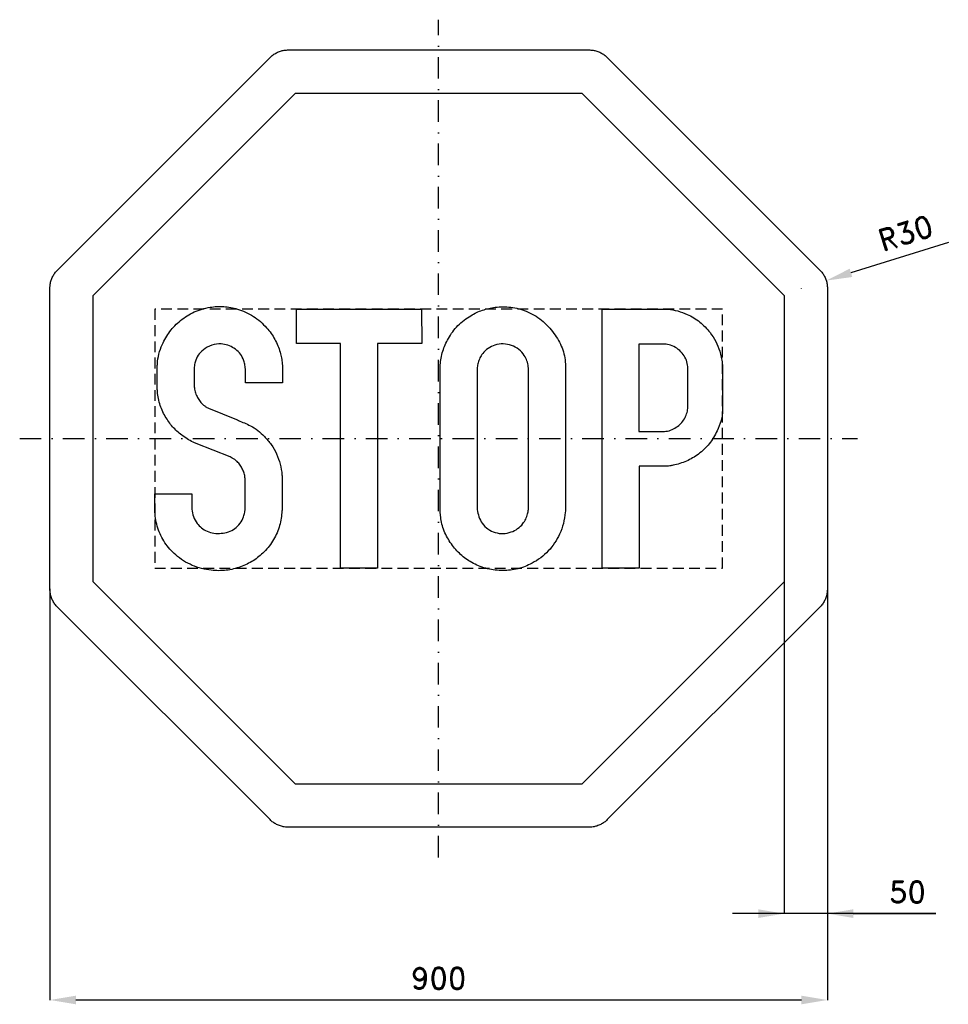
# Model space of a CAD drawing. Header units: millimetres. Extents: x -35 to 1040, y -205 to 935.
import ezdxf

# ---------------------------------------------------------------- set-up
doc = ezdxf.new("R2010")
doc.units = ezdxf.units.MM
doc.header["$LTSCALE"] = 5
doc.linetypes.add('ČERCHOVANÁX2', pattern=[2, 1, -0.5, 0, -0.5])
doc.linetypes.add('ČÁRKOVANÁX2', pattern=[1.5, 1, -0.5])
doc.layers.add('Kóty', color=2, linetype='Continuous')
doc.layers.add('Značka', color=7, linetype='Continuous')
doc.styles.get("Standard").update_dxf_attribs({"font": 'romand.shx', "height": 25})
doc.dimstyles.get("Standard").update_dxf_attribs({"dimtxt": 25, "dimasz": 30, "dimexe": 0.18, "dimexo": 0.0625, "dimgap": 12.5, "dimtad": 1, "dimdec": 0, "dimzin": 0, "dimdsep": 46, "dimtxsty": 'Standard', "dimcen": 0.09, "dimadec": 0, "dimazin": 0, "dimtfac": 1, "dimtdec": 0, "dimtofl": 0, "dimtmove": 0, "dimatfit": 3, "dimfxl": 1, "dimtolj": 1, "dimtzin": 0, "dimarcsym": 0})

# ---------------------------------------------------------------- blocks, each defined once
blk = doc.blocks.new('*D0')
at = {"layer": 'Defpoints', "color": 0, "transparency": 16777216}
for p in [(0, 276.03), (900, 276.03), (900, -200)]:
    blk.add_point(p, dxfattribs=at)
at = {"layer": 'Kóty', "color": 0, "lineweight": -2, "transparency": 16777216}
for p, q in [((0, 275.9675), (0, -200.18)), ((900, 275.9675), (900, -200.18)), ((30, -200), (870, -200))]:
    blk.add_line(p, q, dxfattribs=at)
at = {"layer": 'Kóty', "color": 0, "transparency": 16777216}
for points in [[(30, -195), (30, -205), (0, -200)], [(870, -195), (870, -205), (900, -200)]]:
    blk.add_solid(points, dxfattribs=at)
at = {"layer": 'Kóty', "color": 0, "transparency": 16777216, "insert": (450, -175), "char_height": 25, "attachment_point": 5}
blk.add_mtext('\\A1;900', dxfattribs=at)
blk = doc.blocks.new('*D1')
at = {"layer": 'Defpoints', "color": 0, "transparency": 16777216}
for p in [(898.6, 632.9), (870, 624)]:
    blk.add_point(p, dxfattribs=at)
at = {"layer": 'Kóty', "color": 0, "lineweight": -2, "transparency": 16777216}
for p, q in [((1040, 677.2), (927.3, 641.9)), ((869.9, 624), (870.1, 624)), ((870, 623.9), (870, 624.1))]:
    blk.add_line(p, q, dxfattribs=at)
at = {"layer": 'Kóty', "color": 0, "transparency": 16777216}
blk.add_solid([(925.8, 646.7), (928.8, 637.1), (898.6, 632.9)], dxfattribs=at)
at = {"layer": 'Kóty', "color": 0, "transparency": 16777216, "insert": (990.5, 687.9), "char_height": 25, "attachment_point": 5, "rotation": 17.3871}
blk.add_mtext('\\A1;R30', dxfattribs=at)

msp = doc.modelspace()

# ---------------------------------------------------------------- linework, layer by layer
at = {"layer": 'Kóty'}
for p, q in [((850, 284.2525), (850, -100.18)), ((900, 275.9675), (900, -100.18)), ((1025.47619, -100), (790, -100)), ((930, -100), (1025.47619, -100))]:
    msp.add_line(p, q, dxfattribs=at)
for points in [[(820, -95), (820, -105), (850, -100)], [(930, -95), (930, -105), (900, -100)]]:
    msp.add_solid(points, dxfattribs=at)
at = {"layer": 'Značka', "color": 6, "linetype": 'ČERCHOVANÁX2', "lineweight": 25, "ltscale": 5}
for p, q in [((450, -35), (450, 935)), ((-35, 450), (935, 450))]:
    msp.add_line(p, q, dxfattribs=at)
at = {"layer": 'Značka', "color": 5}
msp.add_lwpolyline([(276.03, 900), (623.97, 900), (625.147, 899.966), (626.323, 899.908, -0.0420326), (630.967, 899.193, -0.0409152), (635.45, 897.716, -0.0422708), (639.68, 895.613, -0.046624), (643.453, 892.812), (644.328, 892.023), (645.183, 891.213), (891.213, 645.183), (892.022, 644.327), (892.812, 643.453, -0.0420304), (895.59, 639.664, -0.0409121), (897.716, 635.45, -0.042265), (899.22, 630.972, -0.0466202), (899.908, 626.323), (899.968, 625.147), (900, 623.97), (900, 276.03), (899.966, 274.853), (899.908, 273.677, -0.0420341), (899.193, 269.033, -0.0409134), (897.716, 264.55, -0.0422651), (895.613, 260.32, -0.046624), (892.812, 256.547), (892.023, 255.672), (891.213, 254.817), (645.183, 8.7868), (644.327, 7.9779), (643.453, 7.1878, -0.0420384), (639.664, 4.40964, -0.0409078), (635.45, 2.28361, -0.0422682), (630.972, 0.77978, -0.0466295), (626.323, 0.09248, -0.00928287), (625.147, 0.03167, -0.003096), (623.97, 0), (276.03, 0, -0.00269375), (274.853, 0.03356, -0.00808704), (273.677, 0.09248, -0.0420265), (269.033, 0.80701, -0.0409065), (264.55, 2.28361, -0.0422615), (260.32, 4.38685, -0.0466259), (256.547, 7.1878), (255.672, 7.9767), (254.817, 8.7868), (8.7868, 254.817), (7.9779, 255.673), (7.1878, 256.547, -0.0420271), (4.40964, 260.336, -0.0409046), (2.28361, 264.55, -0.0422623), (0.77978, 269.028, -0.0466289), (0.09248, 273.677, -0.00928444), (0.03167, 274.853, -0.00309399), (0, 276.03), (0, 623.97, -0.0026955), (0.03356, 625.147, -0.00808266), (0.09248, 626.323, -0.042025), (0.80701, 630.967, -0.0409082), (2.28361, 635.45, -0.0422671), (4.38685, 639.68, -0.0466259), (7.1878, 643.453), (7.9767, 644.328), (8.7868, 645.183), (254.817, 891.213), (255.673, 892.022), (256.547, 892.812, -0.0420191), (260.336, 895.59, -0.0409089), (264.55, 897.716, -0.0422591), (269.028, 899.22, -0.0466196), (273.677, 899.908), (274.853, 899.968), (276.03, 900)], format="xyb", dxfattribs=at)
at = {"layer": 'Značka', "color": 1}
for points in [[(615.685, 850), (850, 615.685), (850, 284.315), (615.685, 50), (284.315, 50), (50, 284.315), (50, 615.685), (284.315, 850), (615.685, 850)], [(336.454, 300), (336.454, 559.969), (285.391, 559.969), (285.391, 600), (430.297, 600), (430.329, 559.969), (379.36, 559.969), (379.36, 300), (336.454, 300)]]:
    msp.add_lwpolyline(points, dxfattribs=at)
at = {"layer": 'Značka', "color": 6, "linetype": 'ČÁRKOVANÁX2', "ltscale": 2.5}
msp.add_lwpolyline([(121.265, 300), (778.735, 300), (778.735, 600), (121.265, 600)], close=True, dxfattribs=at)
at = {"layer": 'Značka', "color": 1}
for points in [[(164.235, 386.031), (164.235, 369.875), (164.277, 369.11), (164.329, 368.344, 0.067838), (166.185, 359.651, 0.0802684), (170.485, 351.844, 0.070821), (175.564, 346.478, 0.068484), (181.891, 342.719, 0.0722292), (189.872, 340.439, 0.0598211), (198.266, 340.313, 0.062311), (206.606, 341.984, 0.0805584), (214.047, 345.875, 0.0822181), (220.087, 351.892, 0.0728745), (224.047, 359.469, 0.0241063), (224.913, 362.112, 0.0242426), (225.516, 364.813, 0.0075223), (225.699, 365.951, 0.00249547), (225.86, 367.094), (225.86, 402.188, 0.00404594), (225.849, 403.471, 0.0121887), (225.797, 404.75, 0.0574974), (224.828, 409.832, 0.0412906), (222.86, 414.688, 0.0417603), (220.144, 419.39, 0.0555415), (216.61, 423.438, 0.0370638), (213.921, 425.645, 0.031301), (210.954, 427.469), (209.726, 428.108), (208.485, 428.719), (169.329, 444.5), (168.389, 444.854), (167.454, 445.219, -0.037026), (160.465, 448.656, -0.0286559), (153.954, 453, -0.0476213), (143.232, 462.438, -0.0533811), (134.61, 473.844, -0.0616571), (127.668, 488.469, -0.0625248), (124.516, 504.25), (124.4, 505.547), (124.297, 506.844), (124.297, 532.469, -0.00266199), (124.322, 534.579, -0.00799969), (124.391, 536.688, -0.0521205), (126.187, 547.917, -0.0418192), (130.079, 558.719, -0.0592904), (138.888, 574.017, -0.0648887), (151.141, 586.656, -0.0704683), (167.155, 596.688, -0.0690226), (185.329, 601.969, -0.0591597), (201.286, 602.85, -0.0594977), (216.985, 599.969, -0.0736823), (235.49, 591.534, -0.0723546), (250.86, 578.125, -0.0587186), (260.355, 564.879, -0.0597055), (266.453, 549.875, -0.0253334), (268.023, 543.384, -0.025635), (268.922, 536.781, -0.00426433), (269.04, 535.329), (269.141, 533.875), (269.141, 514.375), (226.266, 514.375), (226.266, 530.594), (226.175, 531.437), (226.079, 532.281, 0.0269489), (225.215, 537.481, 0.0496304), (223.579, 542.469, 0.0841793), (219.271, 549.283, 0.0706623), (213.016, 554.563, 0.0669587), (205.976, 558.073, 0.07067), (198.297, 559.531, 0.0968755), (187.333, 558.184, 0.0977675), (177.579, 552.781, 0.0803972), (171.642, 546.443, 0.0882983), (168.172, 538.656, 0.0272429), (167.534, 535.709, 0.0139176), (167.141, 532.719), (167.045, 531.812), (166.954, 530.906), (166.954, 511.594), (167.012, 510.828), (167.079, 510.063, 0.0435599), (168.148, 504.25, 0.048677), (170.266, 498.719, 0.0484598), (173.081, 493.93, 0.049305), (176.766, 489.781, 0.0302426), (179.134, 487.757, 0.0347712), (181.735, 486.063), (182.681, 485.55), (183.641, 485.063), (216.141, 472.031), (217.171, 471.543), (218.204, 471.063, 0.00702319), (225.215, 468.048, -0.0234094), (232.11, 464.813, -0.0464082), (240.64, 459.351, -0.0370829), (248.204, 452.5, -0.0425385), (256.165, 442.96, -0.0476822), (262.266, 432.188, -0.04735), (266.513, 420.289, -0.0410806), (268.61, 407.844), (268.707, 406.844), (268.797, 405.844), (268.797, 367.781), (268.72, 366.969), (268.641, 366.156, -0.0152607), (267.589, 357.719, -0.028874), (265.797, 349.406, -0.0699372), (258.962, 333.03, -0.0664094), (247.922, 318.969, -0.0600598), (235.319, 308.631, -0.0585075), (220.704, 301.563, -0.0603117), (204.043, 297.561, -0.0588996), (186.829, 297.594, -0.0774872), (164.765, 303.241, -0.0828931), (145.579, 315.5, -0.0708665), (133.066, 329.493, -0.0727104), (125.047, 346.313, -0.0349098), (122.657, 355.568, -0.0266155), (121.422, 365.031), (121.342, 366.016), (121.266, 367), (121.266, 386.031), (164.235, 386.031)], [(451.61, 532.781), (451.699, 534.016, -0.00284975), (451.797, 535.25, -0.0517344), (454.798, 551.064, -0.0600907), (461.235, 565.875, -0.0716223), (472.372, 580.881, -0.0679633), (487.203, 592.281, -0.0544663), (500.726, 598.673, -0.0541754), (515.297, 602, -0.065508), (533.618, 602.089, -0.0682163), (551.297, 597.375, -0.0767849), (569.123, 587.05, -0.0704655), (583.36, 571.844, -0.068132), (592.802, 554.933, -0.084709), (596.703, 536.344), (596.774, 535.094), (596.828, 533.844), (596.828, 367.281), (596.708, 365.937), (596.578, 364.594, -0.0377564), (594.317, 351.792, -0.0465725), (589.922, 339.5, -0.0865409), (576.93, 319.861, -0.087936), (558.047, 305.719, -0.067419), (541.733, 299.295, -0.0627987), (524.328, 297.281, -0.0621566), (506.662, 299.242, -0.0660884), (490.141, 305.563, -0.0603061), (476.914, 314.515, -0.0556296), (466.016, 326.344, -0.0600391), (457.27, 341.033, -0.0708038), (452.641, 357.281, -0.0150748), (452.112, 361.35, -0.00736107), (451.766, 365.438), (451.687, 366.547), (451.61, 367.656), (451.61, 532.781)], [(639.328, 300.031), (639.328, 600), (712.203, 600), (713.782, 599.884, -0.00408779), (715.36, 599.75, -0.0412022), (726.768, 597.731, -0.044733), (737.703, 593.781, -0.0661069), (752.285, 584.97, -0.0645399), (764.141, 572.688, -0.0470982), (770.793, 562.443, -0.0483632), (775.36, 551.188, -0.0257815), (777.158, 544.191, -0.0186173), (778.328, 537.063), (778.537, 535.422), (778.735, 533.781), (778.735, 484.688), (778.738, 483.906), (778.735, 483.125, -0.064528), (776.904, 470.783, -0.0470713), (772.328, 458.969, -0.0588856), (763.21, 444.034, -0.0699913), (750.735, 432.031, -0.0633937), (736.806, 423.922, -0.0514454), (721.36, 419.156, -0.0149673), (717.716, 418.453, -0.0231224), (714.047, 418.031, -0.0104593), (712.143, 417.942, -0.00347484), (710.235, 417.906), (682.016, 417.906), (682.016, 300.031), (639.328, 300.031)], [(494.547, 530.469), (494.547, 369.938), (494.634, 368.875), (494.735, 367.813, 0.0582225), (496.573, 359.497, 0.0769782), (500.547, 351.969, 0.0898703), (507.072, 345.344, 0.0860699), (515.516, 341.313, 0.0855124), (524.805, 340.015, 0.0834962), (533.985, 341.844, 0.0742032), (541.434, 345.718, 0.0736773), (547.422, 351.563, 0.0550257), (550.796, 356.866, 0.0528476), (552.953, 362.75, 0.0243497), (553.53, 365.372, 0.0281973), (553.828, 368.031), (553.871, 369.015), (553.891, 370), (553.891, 530.906), (553.807, 532.016, 0.0064423), (553.703, 533.125, 0.0565659), (552.181, 539.976, 0.065541), (549.047, 546.281, 0.0890224), (542.734, 553.244, 0.0838531), (534.391, 557.719, 0.0862745), (524.761, 559.579, 0.0864701), (515.078, 558.094, 0.077587), (507.232, 554.351, 0.0817807), (500.985, 548.406, 0.0557), (497.794, 543.334, 0.0472356), (495.703, 537.719, 0.0221964), (495.056, 535.02, 0.0259281), (494.672, 532.281, 0.00681972), (494.602, 531.376, 0.00222855), (494.547, 530.469)], [(681.797, 559.469), (681.797, 458.188), (708.828, 458.188, 0.00314817), (710.079, 458.203, 0.00943721), (711.328, 458.25, 0.0692084), (718.503, 459.7, 0.0668817), (725.078, 463.031, 0.06218), (730.338, 467.367, 0.0601657), (734.391, 472.844, 0.0566067), (737.078, 478.715, 0.0605895), (738.328, 485), (738.398, 485.828), (738.453, 486.656), (738.453, 532.063), (738.32, 533.58), (738.141, 535.094, 0.0712617), (735.984, 542.42, 0.0717106), (731.828, 548.906, 0.0763728), (725.732, 554.505, 0.0731337), (718.297, 558.063, 0.0327095), (714.99, 558.969, 0.0367619), (711.61, 559.406, 0.0111832), (710.298, 559.457, 0.00371897), (708.985, 559.469), (681.797, 559.469)]]:
    msp.add_lwpolyline(points, format="xyb", dxfattribs=at)

# ---------------------------------------------------------------- texts
at = {"layer": 'Kóty', "insert": (992.7381, -75), "char_height": 25, "attachment_point": 5}
msp.add_mtext('\\A1;50', dxfattribs=at)

# ---------------------------------------------------------------- dimensions: what is measured, and where the dimension line sits
at = {"layer": 'Kóty'}
dim = msp.add_radius_dim(center=(870, 623.97), mpoint=(898.62922, 632.93479), dimstyle='Standard', dxfattribs=at)
dim.commit()
dim.dimension.update_dxf_attribs({"geometry": '*D1', "text_midpoint": (990.45198, 687.88466)})
dim = msp.add_linear_dim(base=(900, -200), p1=(0, 276.03), p2=(900, 276.03), dimstyle='Standard', dxfattribs=at)
dim.commit()
dim.dimension.update_dxf_attribs({"geometry": '*D0', "text_midpoint": (450, -175)})

doc.saveas('drawing.dxf')
